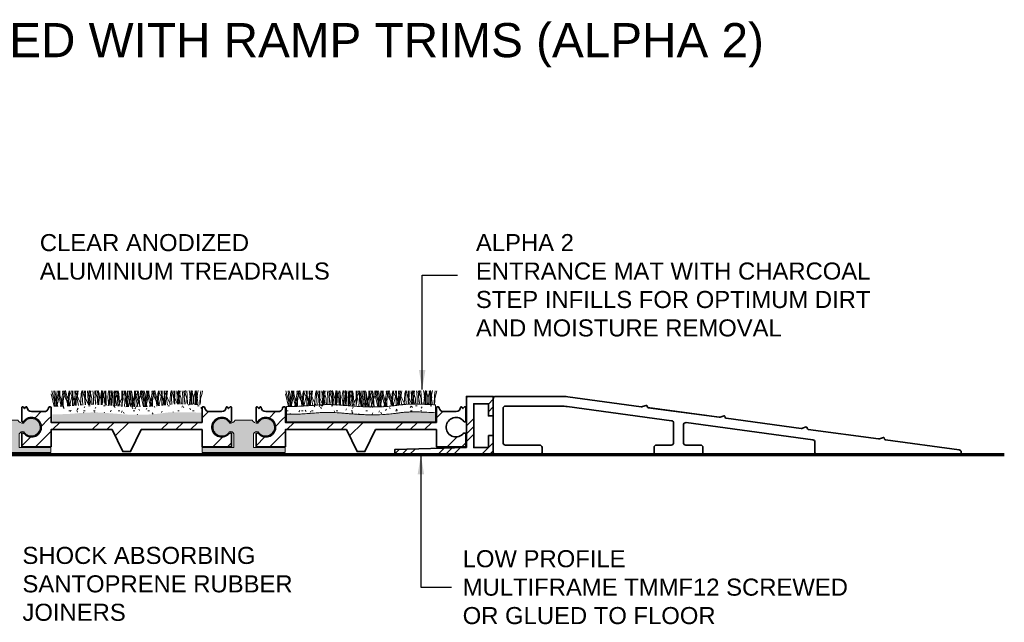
# Model space of a CAD drawing. Header units: millimetres. Extents: x -185 to 180, y -34 to 89.
# Tile 2 of 2: x -22 to 180, y -34 to 89. Entities that reach past the tile are written whole.
import ezdxf

# ---------------------------------------------------------------- set-up
doc = ezdxf.new("R2010")
doc.units = ezdxf.units.MM
for name, color, linetype, lineweight in [('FS-DETAIL', 3, 'Continuous', 35), ('FS-DETAIL-HATCH', 253, 'Continuous', 13), ('FS-DETAIL-THIN', 8, 'Continuous', 18), ('FS-DETAIL-WIDE', 4, 'Continuous', 70), ('FS-TEXT', 7, 'Continuous', 25)]:
    doc.layers.add(name, color=color, linetype=linetype, lineweight=lineweight)
doc.styles.add('Arial', font='arial.ttf', dxfattribs={"height": 2.5})
doc.dimstyles.new('Diagonal_2.5mm Arial$7', dxfattribs={"dimtxt": 2.5, "dimasz": 2, "dimexe": 2.5, "dimexo": 5, "dimgap": 1, "dimtad": 0, "dimzin": 0, "dimdsep": 46, "dimtxsty": 'Arial', "dimcen": 2, "dimdle": 4, "dimclrd": 1, "dimclre": 256, "dimclrt": 7, "dimaunit": 1, "dimadec": 0, "dimazin": 0, "dimtfac": 1, "dimtix": 1, "dimtmove": 2, "dimatfit": 3, "dimfxl": 1, "dimtvp": 1, "dimtolj": 1, "dimtzin": 0, "dimarcsym": 0})
pattern_1 = [(0, (-1470.8694, -3314.3196), (4.064, 1.016), [0.335, -2.713, 0.335, -2.713, -16.256]), (0, (-1470.8694, -3314.3196), (4.064, 1.016), [-6.096, 0.335, -5.761, 0.335, -2.713, -7.112]), (0, (-1470.8694, -3314.3196), (4.064, 1.016), [-15.24, 0.335, -1.697, 0.335, -4.745]), (120, (-1469.3454, -3313.8116), (-2.9118818, 3.01152724), [0.335, -2.713, 0.335, -2.713, -16.256]), (120, (-1469.3454, -3313.8116), (-2.9118818, 3.01152724), [-6.096, 0.335, -5.761, 0.335, -2.713, -7.112]), (120, (-1469.3454, -3313.8116), (-2.9118818, 3.01152724), [-15.24, 0.335, -1.697, 0.335, -4.745]), (240, (-1468.8374, -3311.7796), (-1.1521182, -4.02752724), [0.335, -2.713, 0.335, -2.713, -16.256]), (240, (-1468.8374, -3311.7796), (-1.1521182, -4.02752724), [-6.096, 0.335, -5.761, 0.335, -2.713, -7.112]), (240, (-1468.8374, -3311.7796), (-1.1521182, -4.02752724), [-15.24, 0.335, -1.697, 0.335, -4.745])]

# ---------------------------------------------------------------- blocks, each defined once
blk = doc.blocks.new('CARPET_H_PROFILE_ALPHA')
at = {"layer": 'FS-DETAIL-HATCH'}
for p, q in [((-43.85, -56.38), (-44.46, -53.77)), ((-43.78, -55.42), (-44.36, -53.15)), ((-43.73, -55.42), (-43.93, -53.15)), ((-43.13, -56.37), (-43.86, -54.18)), ((-43.63, -53.51), (-43.71, -53.15)), ((-43.15, -56.37), (-43.63, -53.51)), ((-43.44, -55.42), (-43.24, -53.15)), ((-43.39, -55.42), (-42.82, -53.15)), ((-43.32, -56.37), (-42.72, -53.77)), ((-42.99, -53.77), (-42.99, -53.14)), ((-42.69, -54.18), (-42.99, -53.14)), ((-42.39, -56.36), (-42.99, -53.77)), ((-42.32, -55.42), (-42.89, -53.15)), ((-42.72, -53.77), (-42.72, -53.15)), ((-41.97, -56.35), (-42.69, -54.18)), ((-42.58, -56.36), (-41.86, -54.18)), ((-42.56, -56.36), (-42.08, -53.51)), ((-42.13, -53.4), (-42.09, -53.15)), ((-40.82, -56.21), (-42.13, -53.4)), ((-42.08, -53.51), (-42, -53.15)), ((-41.98, -55.42), (-41.78, -53.15)), ((-41.86, -54.18), (-41.54, -53.1)), ((-41.16, -55.42), (-41.73, -53.15)), ((-41.23, -54.18), (-41.54, -53.1)), ((-40.53, -56.28), (-41.23, -54.18)), ((-41.12, -56.31), (-40.92, -53.81)), ((-40.92, -53.81), (-40.79, -53.15)), ((-40.82, -55.42), (-40.62, -53.15)), ((-40.68, -56.29), (-40.09, -53.77)), ((-40.67, -53.4), (-40.63, -53.15)), ((-39.36, -56.19), (-40.67, -53.4)), ((-39.69, -55.42), (-40.27, -53.15)), ((-40.09, -53.77), (-40.09, -53.15)), ((-40.03, -53.15), (-40.09, -56.25)), ((-39.91, -56.23), (-39.46, -53.51)), ((-39.44, -56.2), (-39.63, -53.15)), ((-39.51, -53.4), (-39.47, -53.15)), ((-38.24, -56.1), (-39.51, -53.4)), ((-39.46, -53.51), (-39.37, -53.15)), ((-39.36, -55.42), (-39.16, -53.15)), ((-39.16, -54.82), (-38.93, -53.15)), ((-38.48, -56.12), (-38.29, -53.81)), ((-38.29, -53.81), (-38.17, -53.16)), ((-37.99, -56.08), (-38.17, -53.16)), ((-38.04, -53.4), (-38, -53.13)), ((-36.82, -56.02), (-38.04, -53.4)), ((-37.89, -53.66), (-38, -53.13)), ((-37.59, -54.78), (-37.89, -53.66)), ((-37.62, -53.15), (-37.54, -54.11)), ((-37.54, -54.11), (-37.43, -55.91)), ((-37.4, -53.15), (-37.46, -56.05)), ((-36.83, -56.02), (-37.01, -53.15)), ((-36.96, -54.56), (-36.84, -53.73)), ((-36.84, -53.73), (-36.68, -53.08)), ((-36.68, -53.43), (-36.68, -53.08)), ((-36.68, -54.75), (-36.68, -53.43)), ((-36.53, -54.82), (-36.31, -53.15)), ((-36.43, -53.66), (-36.53, -53.15)), ((-36.13, -54.78), (-36.43, -53.66)), ((-35.91, -53.15), (-35.86, -53.55)), ((-35.86, -53.55), (-35.78, -54.6)), ((-35.37, -56), (-35.54, -53.15)), ((-35.49, -54.56), (-35.38, -53.73)), ((-35.38, -53.73), (-35.23, -53.13)), ((-35.27, -53.66), (-35.37, -53.15)), ((-34.97, -54.78), (-35.27, -53.66)), ((-34.99, -53.15), (-34.92, -54.11)), ((-34.92, -54.11), (-34.81, -55.91)), ((-34.64, -53.73), (-34.8, -53.08)), ((-34.8, -53.43), (-34.8, -53.08)), ((-34.8, -54.75), (-34.8, -53.43)), ((-34.52, -54.56), (-34.64, -53.73)), ((-34.33, -54.56), (-34.22, -53.73)), ((-34.16, -53.55), (-34.24, -54.6)), ((-34.22, -53.73), (-34.06, -53.08)), ((-34.11, -53.15), (-34.16, -53.55)), ((-34.06, -53.43), (-34.06, -53.08)), ((-34.06, -54.75), (-34.06, -53.43)), ((-33.94, -54.11), (-34.05, -55.91)), ((-33.87, -53.15), (-33.94, -54.11)), ((-33.81, -53.66), (-33.91, -53.15)), ((-33.89, -54.78), (-33.59, -53.66)), ((-33.51, -54.78), (-33.81, -53.66)), ((-33.59, -53.66), (-33.48, -53.15)), ((-33.34, -53.43), (-33.34, -53.15)), ((-33.34, -54.75), (-33.34, -53.43)), ((-33.28, -53.15), (-33.23, -53.55)), ((-33.23, -53.55), (-33.16, -54.6)), ((-32.87, -54.56), (-32.76, -53.73)), ((-32.76, -53.73), (-32.61, -53.13)), ((-32.48, -54.11), (-32.59, -55.91)), ((-32.33, -54.82), (-32.55, -53.15)), ((-32.4, -53.15), (-32.48, -54.11)), ((-32.01, -53.73), (-32.18, -53.08)), ((-32.18, -53.43), (-32.18, -53.08)), ((-32.18, -54.75), (-32.18, -53.43)), ((-32.04, -56.2), (-31.85, -53.15)), ((-31.9, -54.56), (-32.01, -53.73)), ((-31.54, -53.55), (-31.61, -54.6)), ((-31.49, -53.15), (-31.54, -53.55)), ((-31.45, -53.15), (-31.39, -56.25)), ((-31.31, -54.11), (-31.43, -55.91)), ((-31.24, -53.15), (-31.31, -54.11)), ((-31.26, -54.78), (-30.96, -53.66)), ((-30.86, -54.82), (-31.08, -53.15)), ((-30.96, -53.66), (-30.86, -53.15)), ((-30.71, -53.43), (-30.71, -53.15)), ((-30.71, -54.75), (-30.71, -53.43)), ((-30.56, -53.81), (-30.69, -53.15)), ((-30.66, -56.21), (-29.35, -53.4)), ((-30.36, -56.33), (-30.56, -53.81)), ((-29.99, -53.15), (-29.93, -56.25)), ((-29.85, -54.11), (-29.96, -55.91)), ((-29.7, -54.82), (-29.92, -53.15)), ((-29.78, -53.15), (-29.85, -54.11)), ((-29.4, -53.51), (-29.48, -53.15)), ((-29.42, -56.36), (-29.23, -53.16)), ((-28.92, -56.42), (-29.4, -53.51)), ((-29.35, -53.4), (-29.39, -53.15)), ((-29.1, -53.81), (-29.23, -53.16)), ((-28.89, -56.42), (-29.1, -53.81)), ((-28.83, -53.15), (-28.76, -56.25)), ((-28.76, -53.77), (-28.76, -53.15)), ((-28.14, -56.45), (-28.76, -53.77)), ((-28.24, -54.82), (-28.46, -53.15)), ((-28.04, -55.42), (-28.24, -53.15)), ((-27.94, -53.81), (-28.07, -53.15)), ((-28.04, -56.21), (-26.72, -53.4)), ((-27.94, -53.51), (-28.02, -53.15)), ((-27.45, -56.43), (-27.94, -53.51)), ((-27.73, -56.46), (-27.94, -53.81)), ((-27.7, -55.42), (-27.12, -53.15)), ((-27.36, -53.15), (-27.3, -56.25)), ((-27.3, -53.77), (-27.3, -53.14)), ((-27, -54.18), (-27.3, -53.14)), ((-26.67, -56.48), (-27.3, -53.77)), ((-26.24, -56.48), (-27, -54.18)), ((-26.93, -56.48), (-26.16, -54.18)), ((-26.78, -53.51), (-26.86, -53.15)), ((-26.29, -56.43), (-26.78, -53.51)), ((-26.72, -53.4), (-26.77, -53.15)), ((-26.48, -53.81), (-26.6, -53.15)), ((-26.26, -56.48), (-26.48, -53.81)), ((-26.16, -54.18), (-25.85, -53.1)), ((-26.14, -53.77), (-26.14, -53.15)), ((-25.51, -56.47), (-26.14, -53.77)), ((-25.46, -55.42), (-26.04, -53.15)), ((-25.54, -54.18), (-25.85, -53.1)), ((-25.41, -55.42), (-25.61, -53.15)), ((-24.79, -56.44), (-25.54, -54.18)), ((-25.31, -53.51), (-25.39, -53.15)), ((-24.83, -56.43), (-25.31, -53.51)), ((-25.13, -55.42), (-24.93, -53.15)), ((-25.07, -55.42), (-24.5, -53.15)), ((-25.02, -56.45), (-24.4, -53.77)), ((-24.68, -53.77), (-24.68, -53.14)), ((-24.38, -54.18), (-24.68, -53.14)), ((-24.06, -56.4), (-24.68, -53.77)), ((-24, -55.42), (-24.58, -53.15)), ((-24.4, -53.77), (-24.4, -53.15)), ((-23.65, -56.37), (-24.38, -54.18)), ((-24.28, -56.41), (-23.54, -54.18)), ((-24.25, -56.41), (-23.76, -53.51)), ((-23.81, -53.4), (-23.77, -53.15)), ((-22.5, -56.21), (-23.81, -53.4)), ((-23.76, -53.51), (-23.68, -53.15)), ((-23.66, -55.42), (-23.46, -53.15)), ((-23.54, -54.18), (-23.22, -53.1)), ((-22.84, -55.42), (-23.41, -53.15)), ((-22.91, -54.18), (-23.22, -53.1)), ((-22.23, -56.23), (-22.91, -54.18)), ((-22.8, -56.29), (-22.6, -53.81)), ((-22.6, -53.81), (-22.47, -53.15)), ((-22.5, -55.42), (-22.3, -53.15)), ((-22.35, -53.4), (-22.31, -53.15)), ((-22.35, -56.24), (-21.77, -53.77)), ((-21.1, -56.08), (-22.33, -53.45)), ((-21.38, -55.42), (-21.95, -53.15)), ((-21.77, -53.77), (-21.77, -53.15)), ((-21.71, -53.15), (-21.77, -56.17)), ((-21.58, -56.15), (-21.14, -53.51)), ((-21.13, -56.09), (-21.31, -53.15)), ((-21.19, -53.4), (-21.15, -53.15)), ((-19.99, -55.97), (-21.19, -53.4)), ((-21.14, -53.51), (-21.05, -53.15)), ((-21.04, -55.42), (-20.84, -53.15)), ((-20.84, -54.82), (-20.62, -53.15)), ((-20.15, -55.99), (-19.97, -53.81)), ((-19.97, -53.81), (-19.85, -53.16)), ((-19.68, -55.95), (-19.85, -53.16)), ((-19.73, -53.4), (-19.68, -53.13)), ((-18.55, -55.91), (-19.73, -53.4)), ((-19.58, -53.66), (-19.68, -53.13)), ((-19.28, -54.78), (-19.58, -53.66)), ((-19.3, -53.15), (-19.22, -54.11)), ((-19.22, -54.11), (-19.11, -55.91)), ((-19.09, -53.15), (-19.14, -55.91)), ((-18.52, -55.91), (-18.69, -53.15)), ((-18.64, -54.56), (-18.53, -53.73)), ((-18.53, -53.73), (-18.36, -53.08)), ((-18.36, -53.43), (-18.36, -53.08)), ((-18.36, -54.75), (-18.36, -53.43)), ((-18.11, -53.66), (-18.22, -53.15)), ((-18.21, -54.82), (-17.99, -53.15)), ((-17.81, -54.78), (-18.11, -53.66)), ((-17.59, -53.15), (-17.54, -53.55)), ((-17.54, -53.55), (-17.46, -54.6)), ((-17.05, -55.9), (-17.22, -53.15)), ((-17.18, -54.56), (-17.06, -53.73)), ((-17.06, -53.73), (-16.91, -53.13)), ((-16.95, -53.66), (-17.05, -53.15)), ((-16.65, -54.78), (-16.95, -53.66)), ((-16.67, -53.15), (-16.6, -54.11)), ((-16.6, -54.11), (-16.49, -55.91)), ((-16.03, -53.73), (-16.18, -53.13)), ((-15.92, -54.56), (-16.03, -53.73)), ((-16.01, -54.56), (-15.9, -53.73)), ((-15.9, -53.73), (-15.74, -53.08)), ((-15.74, -53.43), (-15.74, -53.08)), ((-15.74, -54.75), (-15.74, -53.43)), ((-15.55, -53.55), (-15.63, -54.6)), ((-15.49, -53.66), (-15.59, -53.15)), ((-15.5, -53.15), (-15.55, -53.55)), ((-15.19, -54.78), (-15.49, -53.66)), ((-15.28, -54.78), (-14.98, -53.66)), ((-14.98, -53.66), (-14.88, -53.15)), ((-14.96, -53.15), (-14.91, -53.55)), ((-14.91, -53.55), (-14.84, -54.6)), ((-14.73, -53.43), (-14.73, -53.08)), ((-14.57, -53.73), (-14.73, -53.08)), ((-14.73, -54.75), (-14.73, -53.43)), ((-14.45, -54.56), (-14.57, -53.73)), ((-14.55, -54.56), (-14.44, -53.73)), ((-14.44, -53.73), (-14.29, -53.13)), ((-13.87, -54.11), (-13.98, -55.91)), ((-13.79, -53.15), (-13.87, -54.11)), ((-13.82, -54.78), (-13.52, -53.66)), ((-13.52, -53.66), (-13.41, -53.15)), ((-43.7, -56.38), (-43.78, -55.42)), ((-43.73, -56.38), (-43.73, -55.42)), ((-43.48, -56.37), (-43.39, -55.42)), ((-43.44, -56.37), (-43.44, -55.42)), ((-42.24, -56.36), (-42.32, -55.42)), ((-41.98, -56.35), (-41.98, -55.42)), ((-41.08, -56.31), (-41.16, -55.42)), ((-40.82, -56.3), (-40.82, -55.42)), ((-40.82, -56.3), (-40.82, -56.21)), ((-39.62, -56.21), (-39.69, -55.42)), ((-39.36, -56.19), (-39.36, -55.42)), ((-38.88, -56.15), (-39.16, -54.82)), ((-37.59, -55.46), (-37.59, -54.78)), ((-37.43, -56.05), (-37.59, -55.46)), ((-37.43, -55.91), (-37.44, -56.05)), ((-36.84, -55.08), (-36.96, -54.56)), ((-36.77, -55.61), (-36.84, -55.08)), ((-36.81, -56.02), (-36.77, -55.61)), ((-36.6, -56.01), (-36.68, -54.75)), ((-36.29, -56.01), (-36.53, -54.82)), ((-36.13, -55.46), (-36.13, -54.78)), ((-35.98, -56), (-36.13, -55.46)), ((-35.78, -54.6), (-35.78, -55.8)), ((-35.78, -55.8), (-35.78, -56)), ((-35.38, -55.08), (-35.49, -54.56)), ((-35.31, -55.61), (-35.38, -55.08)), ((-35.34, -56), (-35.31, -55.61)), ((-34.97, -55.46), (-34.97, -54.78)), ((-34.81, -56.01), (-34.97, -55.46)), ((-34.88, -56.01), (-34.8, -54.75)), ((-34.81, -55.91), (-34.81, -56.01)), ((-34.71, -55.61), (-34.64, -55.08)), ((-34.67, -56.02), (-34.71, -55.61)), ((-34.64, -55.08), (-34.52, -54.56)), ((-34.22, -55.08), (-34.33, -54.56)), ((-34.24, -54.6), (-34.24, -55.8)), ((-34.24, -55.8), (-34.24, -56.04)), ((-34.14, -55.61), (-34.22, -55.08)), ((-34.18, -56.04), (-34.14, -55.61)), ((-33.98, -56.05), (-34.06, -54.75)), ((-34.05, -56.05), (-33.89, -55.46)), ((-34.05, -55.91), (-34.04, -56.05)), ((-33.89, -55.46), (-33.89, -54.78)), ((-33.51, -55.46), (-33.51, -54.78)), ((-33.33, -56.1), (-33.51, -55.46)), ((-33.42, -56.09), (-33.34, -54.75)), ((-33.16, -54.6), (-33.16, -55.8)), ((-33.16, -55.8), (-33.15, -56.11)), ((-32.76, -55.08), (-32.87, -54.56)), ((-32.68, -55.61), (-32.76, -55.08)), ((-32.73, -56.14), (-32.68, -55.61)), ((-32.6, -56.15), (-32.33, -54.82)), ((-32.59, -55.91), (-32.57, -56.15)), ((-32.26, -56.18), (-32.18, -54.75)), ((-32.09, -55.61), (-32.01, -55.08)), ((-32.03, -56.2), (-32.09, -55.61)), ((-32.01, -55.08), (-31.9, -54.56)), ((-31.61, -55.8), (-31.62, -56.23)), ((-31.61, -54.6), (-31.61, -55.8)), ((-31.48, -56.24), (-31.26, -55.46)), ((-31.43, -55.91), (-31.4, -56.25)), ((-31.26, -55.46), (-31.26, -54.78)), ((-31.16, -56.27), (-30.86, -54.82)), ((-30.81, -56.3), (-30.71, -54.75)), ((-30.66, -56.31), (-30.66, -56.21)), ((-30.02, -56.35), (-29.7, -54.82)), ((-29.96, -55.91), (-29.93, -56.36)), ((-29.93, -56.25), (-29.93, -56.36)), ((-29.43, -56.39), (-29.42, -56.36)), ((-28.76, -56.25), (-28.77, -56.43)), ((-28.57, -56.44), (-28.24, -54.82)), ((-28.04, -56.45), (-28.04, -55.42)), ((-28.04, -56.45), (-28.04, -56.21)), ((-27.79, -56.46), (-27.7, -55.42)), ((-27.46, -56.47), (-27.45, -56.43)), ((-27.3, -56.25), (-27.31, -56.47)), ((-26.3, -56.48), (-26.29, -56.43)), ((-25.37, -56.46), (-25.46, -55.42)), ((-25.41, -56.46), (-25.41, -55.42)), ((-25.17, -56.46), (-25.07, -55.42)), ((-25.13, -56.46), (-25.13, -55.42)), ((-23.92, -56.39), (-24, -55.42)), ((-23.66, -56.37), (-23.66, -55.42)), ((-22.76, -56.29), (-22.84, -55.42)), ((-22.5, -56.26), (-22.5, -55.42)), ((-22.5, -56.26), (-22.5, -56.21)), ((-21.31, -56.11), (-21.38, -55.42)), ((-21.04, -56.08), (-21.04, -55.42)), ((-20.59, -56.02), (-20.84, -54.82)), ((-19.28, -55.46), (-19.28, -54.78)), ((-19.15, -55.91), (-19.28, -55.46)), ((-18.53, -55.08), (-18.64, -54.56)), ((-18.45, -55.61), (-18.53, -55.08)), ((-18.48, -55.91), (-18.45, -55.61)), ((-18.29, -55.91), (-18.36, -54.75)), ((-17.99, -55.91), (-18.21, -54.82)), ((-17.81, -55.46), (-17.81, -54.78)), ((-17.69, -55.9), (-17.81, -55.46)), ((-17.46, -54.6), (-17.46, -55.8)), ((-17.46, -55.8), (-17.46, -55.9)), ((-17.06, -55.08), (-17.18, -54.56)), ((-16.99, -55.61), (-17.06, -55.08)), ((-17.01, -55.9), (-16.99, -55.61)), ((-16.65, -55.46), (-16.65, -54.78)), ((-16.52, -55.92), (-16.65, -55.46)), ((-16.49, -55.91), (-16.49, -55.92)), ((-16.1, -55.61), (-16.03, -55.08)), ((-16.07, -55.94), (-16.1, -55.61)), ((-16.03, -55.08), (-15.92, -54.56)), ((-15.9, -55.08), (-16.01, -54.56)), ((-15.83, -55.61), (-15.9, -55.08)), ((-15.86, -55.95), (-15.83, -55.61)), ((-15.66, -55.96), (-15.74, -54.75)), ((-15.63, -54.6), (-15.63, -55.8)), ((-15.63, -55.8), (-15.63, -55.97)), ((-15.42, -55.98), (-15.28, -55.46)), ((-15.28, -55.46), (-15.28, -54.78)), ((-15.19, -55.46), (-15.19, -54.78)), ((-15.04, -56), (-15.19, -55.46)), ((-14.84, -54.6), (-14.84, -55.8)), ((-14.84, -55.8), (-14.83, -56.01)), ((-14.8, -56.01), (-14.73, -54.75)), ((-14.64, -55.61), (-14.57, -55.08)), ((-14.6, -56.02), (-14.64, -55.61)), ((-14.57, -55.08), (-14.45, -54.56)), ((-14.44, -55.08), (-14.55, -54.56)), ((-14.36, -55.61), (-14.44, -55.08)), ((-14.4, -56.03), (-14.36, -55.61)), ((-13.98, -56.05), (-13.82, -55.46)), ((-13.98, -55.91), (-13.97, -56.05)), ((-13.82, -55.46), (-13.82, -54.78))]:
    blk.add_line(p, q, dxfattribs=at)

msp = doc.modelspace()

# ---------------------------------------------------------------- hatches: boundary and pattern name
at = {"layer": 'FS-DETAIL-HATCH'}
h = msp.add_hatch(dxfattribs=at)
h.set_pattern_fill('FP_4', color=256, style=0, pattern_type=2)
h.set_pattern_definition(pattern_1)
h.paths.add_polyline_path([(2.654, 8.224), (3.813, 8.248), (4.961, 8.308), (6.09, 8.403), (7.19, 8.532), (8.326, 8.683), (9.813, 8.797), (12.021, 8.806), (15.319, 8.644), (15.319, 10.247), (12.021, 10.409), (9.813, 10.4), (8.326, 10.286), (7.19, 10.136), (6.09, 10.006), (4.961, 9.911), (3.813, 9.851), (2.654, 9.827), (1.249, 9.846), (0.349, 9.877), (-0.775, 9.938), (-2.911, 10.1), (-4.899, 10.253), (-5.854, 10.3), (-6.813, 10.315), (-7.82, 10.294), (-8.921, 10.233), (-11.436, 10.037), (-12.778, 9.965), (-14.096, 9.937), (-15.27, 9.933), (-15.27, 8.329), (-14.096, 8.333), (-12.778, 8.362), (-11.436, 8.434), (-8.921, 8.63), (-7.82, 8.691), (-6.813, 8.711), (-5.854, 8.696), (-4.899, 8.65), (-2.911, 8.497), (-0.775, 8.335), (0.349, 8.273), (1.496, 8.234)], flags=0)
h = msp.add_hatch(dxfattribs=at)
h.set_pattern_fill('FP_4', color=256, style=0, pattern_type=2)
h.set_pattern_definition(pattern_1)
h.paths.add_polyline_path([(50.72, 8.224), (51.878, 8.248), (53.027, 8.308), (54.155, 8.403), (55.255, 8.532), (56.391, 8.683), (57.879, 8.797), (60.087, 8.806), (63.384, 8.644), (63.384, 10.247), (60.087, 10.409), (57.879, 10.4), (56.391, 10.286), (55.255, 10.136), (54.155, 10.006), (53.027, 9.911), (51.878, 9.851), (50.72, 9.827), (49.561, 9.838), (48.414, 9.877), (47.29, 9.938), (45.154, 10.1), (43.167, 10.253), (42.212, 10.3), (41.253, 10.315), (40.245, 10.294), (39.144, 10.233), (36.629, 10.037), (35.287, 9.965), (33.969, 9.937), (32.795, 9.933), (32.795, 8.329), (33.969, 8.333), (35.287, 8.362), (36.629, 8.434), (39.144, 8.63), (40.245, 8.691), (41.253, 8.711), (42.212, 8.696), (43.167, 8.65), (45.154, 8.497), (47.29, 8.335), (48.414, 8.273), (49.561, 8.234)], flags=0)
h = msp.add_hatch(dxfattribs=at)
h.set_pattern_fill('FP_3', color=256, style=0, pattern_type=2)
h.set_pattern_definition([(45, (-1470.8694, -3314.3196), (-4.490128, 4.490128), []), (45, (-1469.2824, -3314.3196), (9e-16, 8.980256), []), (45, (-1472.4564, -3314.3196), (9e-16, 8.980256), [])])
h.paths.add_polyline_path([(55.004, 0), (75.204, 0), (75.204, 4), (74.204, 4), (74.204, 1.5), (71.204, 1.5), (71.204, 10.5), (74.204, 10.5), (74.204, 8), (75.204, 8), (75.204, 12), (69.704, 12), (69.704, 1.519), (55.004, 1.074)], flags=0)
at = {"layer": 'FS-DETAIL-HATCH', "lineweight": 18}
h = msp.add_hatch(dxfattribs=at)
h.set_pattern_fill('FP_1', color=256, style=0, pattern_type=2)
h.set_pattern_definition([(45, (-1489.872, -3330.239), (14.142136, -9e-16), [20, 0]), (45, (-1486.872, -3330.239), (14.142136, -9e-16), [20, 0]), (45, (-1483.872, -3330.239), (14.142136, -9e-16), [20, 0])])
h.paths.add_polyline_path([(0.813, 0.675), (3, 5.175), (15.482, 5.175), (15.482, 1.675), (21.482, 1.675), (21.482, 4.475), (21.341, 4.492), (21.201, 4.473), (21.069, 4.421), (20.954, 4.337), (20.863, 4.228), (20.455, 3.927), (19.983, 3.739), (19.479, 3.675), (18.976, 3.74), (18.505, 3.93), (18.097, 4.232), (17.778, 4.628), (17.57, 5.091), (17.484, 5.591), (17.527, 6.097), (17.697, 6.576), (17.981, 6.996), (18.362, 7.332), (18.815, 7.561), (19.312, 7.668), (19.819, 7.646), (20.304, 7.498), (20.737, 7.232), (21.176, 6.791), (21.23, 6.771), (21.288, 6.765), (21.345, 6.773), (21.399, 6.796), (21.445, 6.83), (21.482, 6.875), (21.482, 9.775), (21.425, 9.841), (21.343, 9.872), (21.257, 9.862), (21.218, 9.841), (20.915, 9.505), (20.643, 9.838), (20.575, 9.864), (20.502, 9.852), (20.47, 9.833), (20.427, 9.773), (20.389, 9.535), (20.291, 9.316), (20.14, 9.129), (19.945, 8.988), (19.721, 8.901), (19.482, 8.875), (16.971, 8.875), (16.76, 8.894), (16.558, 8.959), (16.376, 9.068), (16.223, 9.215), (16.107, 9.392), (15.978, 9.742), (15.924, 9.803), (15.856, 9.848), (15.779, 9.874), (15.698, 9.88), (15.618, 9.865), (15.545, 9.831), (15.482, 9.779), (15.482, 6.675), (-15.518, 6.675), (-15.518, 9.779), (-15.58, 9.831), (-15.654, 9.865), (-15.734, 9.88), (-15.815, 9.874), (-15.892, 9.848), (-15.959, 9.803), (-16.014, 9.742), (-16.053, 9.657), (-16.068, 9.591), (-16.142, 9.392), (-16.259, 9.215), (-16.412, 9.068), (-16.594, 8.959), (-16.795, 8.894), (-17.006, 8.875), (-19.518, 8.875), (-19.757, 8.901), (-19.981, 8.988), (-20.175, 9.129), (-20.327, 9.316), (-20.425, 9.535), (-20.463, 9.773), (-20.506, 9.833), (-20.573, 9.863), (-20.646, 9.856), (-20.679, 9.838), (-20.951, 9.505), (-21.253, 9.841), (-21.335, 9.872), (-21.422, 9.861), (-21.46, 9.841), (-21.518, 9.775), (-21.518, 6.875), (-21.481, 6.83), (-21.434, 6.796), (-21.381, 6.773), (-21.323, 6.765), (-21.242, 6.779), (-21.211, 6.791), (-21.143, 6.845), (-21.113, 6.878), (-20.773, 7.232), (-20.34, 7.498), (-19.854, 7.646), (-19.347, 7.668), (-18.851, 7.561), (-18.389, 7.324), (-18.016, 6.996), (-17.732, 6.576), (-17.563, 6.097), (-17.52, 5.591), (-17.605, 5.091), (-17.814, 4.628), (-18.133, 4.232), (-18.54, 3.93), (-19.011, 3.74), (-19.515, 3.675), (-20.019, 3.739), (-20.506, 3.939), (-20.899, 4.228), (-20.99, 4.337), (-21.143, 4.436), (-21.236, 4.473), (-21.377, 4.492), (-21.518, 4.475), (-21.518, 1.675), (-15.518, 1.675), (-15.518, 5.175), (-3, 5.175), (-0.813, 0.675)], flags=0)
at = {"layer": 'FS-DETAIL-HATCH'}
for points in [[(-2.911, 6.751), (15.319, 6.751), (15.319, 8.644), (13.133, 8.751), (9.222, 8.751), (8.326, 8.683), (7.19, 8.532), (6.09, 8.403), (4.961, 8.308), (3.813, 8.248), (2.654, 8.224), (1.249, 8.243), (0.349, 8.273), (-0.775, 8.335), (-2.911, 8.497), (-4.899, 8.65), (-5.854, 8.696), (-6.813, 8.711), (-8.051, 8.678), (-8.921, 8.63), (-11.436, 8.434), (-12.778, 8.362), (-14.096, 8.333), (-15.27, 8.329), (-15.27, 6.751), (-3.92, 6.751)], [(32.795, 6.751), (63.384, 6.751), (63.384, 8.644), (61.199, 8.751), (57.287, 8.751), (56.391, 8.683), (55.255, 8.532), (54.155, 8.403), (53.027, 8.308), (51.878, 8.248), (50.72, 8.224), (49.561, 8.234), (48.414, 8.273), (47.29, 8.335), (45.154, 8.497), (43.167, 8.65), (42.212, 8.696), (41.253, 8.711), (40.245, 8.691), (39.144, 8.63), (36.629, 8.434), (35.287, 8.362), (33.798, 8.333), (32.795, 8.329)], [(-15.546, 0.484), (-15.546, 1.484), (-22.05, 1.484), (-22.05, 4.307), (-21.949, 4.471), (-21.81, 4.605), (-21.643, 4.702), (-21.458, 4.756), (-21.265, 4.763), (-21.076, 4.723), (-20.794, 4.376), (-20.434, 4.109), (-20.02, 3.939), (-19.577, 3.877), (-19.132, 3.926), (-18.713, 4.084), (-18.345, 4.34), (-18.053, 4.679), (-17.853, 5.08), (-17.759, 5.528), (-17.776, 5.965), (-17.902, 6.395), (-18.131, 6.78), (-18.448, 7.096), (-18.833, 7.324), (-19.263, 7.45), (-19.71, 7.466), (-20.148, 7.371), (-20.549, 7.171), (-20.887, 6.878), (-21.143, 6.51), (-21.423, 6.518), (-21.694, 6.592), (-21.939, 6.728), (-22.146, 6.918), (-22.302, 7.151), (-25.799, 7.151), (-25.955, 6.918), (-26.161, 6.728), (-26.407, 6.592), (-26.677, 6.518), (-26.958, 6.51), (-27.214, 6.878), (-27.552, 7.171), (-27.953, 7.371), (-28.39, 7.466), (-28.838, 7.45), (-29.267, 7.324), (-29.653, 7.096), (-29.97, 6.78), (-30.198, 6.395), (-30.325, 5.965), (-30.342, 5.518), (-30.247, 5.08), (-30.048, 4.679), (-29.755, 4.34), (-29.388, 4.084), (-28.969, 3.926), (-28.524, 3.877), (-28.081, 3.939), (-27.666, 4.109), (-27.307, 4.376), (-27.024, 4.723), (-26.836, 4.763), (-26.643, 4.756), (-26.457, 4.702), (-26.291, 4.605), (-26.152, 4.471), (-26.05, 4.307), (-26.05, 1.484), (-32.554, 1.484), (-32.554, 0.484), (-17.35, 0.484)], [(15.511, 0.484), (32.519, 0.484), (32.519, 1.484), (26.015, 1.484), (26.015, 4.307), (26.117, 4.471), (26.255, 4.605), (26.422, 4.702), (26.607, 4.756), (26.8, 4.763), (26.989, 4.723), (27.271, 4.376), (27.631, 4.109), (28.045, 3.939), (28.489, 3.877), (28.934, 3.926), (29.353, 4.084), (29.72, 4.34), (30.012, 4.679), (30.212, 5.08), (30.306, 5.528), (30.29, 5.965), (30.163, 6.395), (29.934, 6.78), (29.617, 7.096), (29.232, 7.324), (28.802, 7.45), (28.355, 7.466), (27.917, 7.371), (27.517, 7.171), (27.178, 6.878), (26.922, 6.51), (26.642, 6.518), (26.371, 6.592), (26.126, 6.728), (25.919, 6.918), (25.763, 7.151), (22.266, 7.151), (22.11, 6.918), (21.904, 6.728), (21.658, 6.592), (21.388, 6.518), (21.107, 6.51), (20.852, 6.878), (20.513, 7.171), (20.112, 7.371), (19.675, 7.466), (19.227, 7.45), (18.798, 7.324), (18.413, 7.096), (18.096, 6.78), (17.867, 6.395), (17.74, 5.965), (17.723, 5.518), (17.818, 5.08), (18.017, 4.679), (18.31, 4.34), (18.677, 4.084), (19.096, 3.926), (19.541, 3.877), (19.985, 3.939), (20.399, 4.109), (20.758, 4.376), (21.041, 4.723), (21.23, 4.763), (21.422, 4.756), (21.608, 4.702), (21.775, 4.605), (21.913, 4.471), (22.015, 4.307), (22.015, 1.484), (15.511, 1.484), (15.511, 1.399)]]:
    msp.add_hatch(color=256, dxfattribs=at).paths.add_polyline_path(points, flags=0)
at = {"layer": 'FS-DETAIL-HATCH', "lineweight": 18}
h = msp.add_hatch(dxfattribs=at)
h.set_pattern_fill('FP_1', color=256, style=0, pattern_type=2)
h.set_pattern_definition([(45, (-1441.807, -3330.239), (14.142136, -9e-16), [20, 0]), (45, (-1438.807, -3330.239), (14.142136, -9e-16), [20, 0]), (45, (-1435.807, -3330.239), (14.142136, -9e-16), [20, 0])])
h.paths.add_polyline_path([(48.878, 0.675), (51.065, 5.175), (63.547, 5.175), (63.547, 1.675), (69.547, 1.675), (69.547, 4.475), (69.407, 4.492), (69.266, 4.473), (69.134, 4.421), (69.019, 4.337), (68.929, 4.228), (68.52, 3.927), (68.048, 3.739), (67.545, 3.675), (67.041, 3.74), (66.57, 3.93), (66.162, 4.232), (65.844, 4.628), (65.635, 5.091), (65.549, 5.591), (65.592, 6.097), (65.762, 6.576), (66.046, 6.996), (66.427, 7.332), (66.88, 7.561), (67.377, 7.668), (67.884, 7.646), (68.37, 7.498), (68.802, 7.232), (69.241, 6.791), (69.295, 6.771), (69.353, 6.765), (69.411, 6.773), (69.464, 6.796), (69.511, 6.83), (69.547, 6.875), (69.547, 9.775), (69.49, 9.841), (69.409, 9.872), (69.322, 9.862), (69.283, 9.841), (68.98, 9.505), (68.709, 9.838), (68.64, 9.864), (68.567, 9.852), (68.536, 9.833), (68.493, 9.773), (68.454, 9.535), (68.356, 9.316), (68.205, 9.129), (68.011, 8.988), (67.786, 8.901), (67.547, 8.875), (65.036, 8.875), (64.825, 8.894), (64.623, 8.959), (64.441, 9.068), (64.288, 9.215), (64.172, 9.392), (64.043, 9.742), (63.989, 9.803), (63.921, 9.848), (63.844, 9.874), (63.763, 9.88), (63.683, 9.865), (63.61, 9.831), (63.547, 9.779), (63.547, 6.675), (32.547, 6.675), (32.547, 9.779), (32.485, 9.831), (32.411, 9.865), (32.331, 9.88), (32.25, 9.874), (32.174, 9.848), (32.106, 9.803), (32.052, 9.742), (32.012, 9.657), (31.997, 9.591), (31.923, 9.392), (31.807, 9.215), (31.654, 9.068), (31.472, 8.959), (31.27, 8.894), (31.059, 8.875), (28.547, 8.875), (28.308, 8.901), (28.084, 8.988), (27.89, 9.129), (27.739, 9.316), (27.641, 9.535), (27.602, 9.773), (27.559, 9.833), (27.492, 9.863), (27.419, 9.856), (27.386, 9.838), (27.114, 9.505), (26.812, 9.841), (26.73, 9.872), (26.644, 9.861), (26.605, 9.841), (26.547, 9.775), (26.547, 6.875), (26.584, 6.83), (26.631, 6.796), (26.684, 6.773), (26.742, 6.765), (26.823, 6.779), (26.854, 6.791), (26.922, 6.845), (26.952, 6.878), (27.293, 7.232), (27.725, 7.498), (28.211, 7.646), (28.718, 7.668), (29.214, 7.561), (29.676, 7.324), (30.049, 6.996), (30.333, 6.576), (30.502, 6.097), (30.546, 5.591), (30.46, 5.091), (30.251, 4.628), (29.933, 4.232), (29.525, 3.93), (29.054, 3.74), (28.55, 3.675), (28.047, 3.739), (27.559, 3.939), (27.166, 4.228), (27.076, 4.337), (26.922, 4.436), (26.829, 4.473), (26.688, 4.492), (26.547, 4.475), (26.547, 1.675), (32.547, 1.675), (32.547, 5.175), (45.065, 5.175), (47.252, 0.675)], flags=0)

# ---------------------------------------------------------------- linework, layer by layer
at = {"layer": 'FS-DETAIL'}
msp.add_lwpolyline([(74.204, 4), (74.204, 1.5), (71.204, 1.5), (71.204, 10.5), (74.204, 10.5), (74.204, 8), (75.204, 8), (75.204, 12), (69.704, 12), (69.704, 1.519), (55.004, 1.074), (55.004, 0), (75.204, 0), (75.204, 4)], close=True, dxfattribs=at)
msp.add_lwpolyline([(106.875, 9.698), (121.541, 7.713), (106.988, 9.682, -0.2651504), (106.83, 9.803), (106.702, 10.107, 0.39374), (106.577, 10.163), (105.797, 9.897, -0.1164338), (105.568, 9.874), (90.525, 11.91, 0.0336313), (89.184, 12), (75.704, 12, 0.4142136), (75.204, 11.5), (75.204, 0.5, 0.4142136), (75.704, 0), (84.704, 0, 0.4142136), (85.204, 0.5), (85.204, 1.5, 0.4142136), (84.704, 2), (77.704, 2, -0.4142136), (77.204, 2.5), (77.204, 9.5, -0.4142136), (77.704, 10), (89.049, 10, -0.0336313), (90.39, 9.91), (111.771, 7.017, -0.3753534), (112.204, 6.522), (112.204, 2.5, -0.4142136), (111.704, 2), (108.704, 2, 0.4142136), (108.204, 1.5), (108.204, 0.5, 0.4142136), (108.704, 0), (117.704, 0, 0.4142136), (118.204, 0.5), (118.204, 1.5, 0.4142136), (117.704, 2), (114.704, 2, -0.4142136), (114.204, 2.5), (114.204, 6.116, -0.4541717), (114.771, 6.611), (140.771, 3.094, -0.3753534), (141.204, 2.598), (141.204, 0.5, 0.4142136), (141.704, 0), (170.704, 0, 0.4142136), (171.204, 0.5), (171.204, 0.558, 0.3788367), (170.765, 1.054), (155.649, 3.099, -0.2651504), (155.491, 3.219), (155.363, 3.524, 0.39374), (155.238, 3.58), (154.458, 3.313, -0.1164338), (154.23, 3.291), (139.807, 5.242, -0.2651504), (139.649, 5.363), (139.521, 5.667, 0.39374), (139.396, 5.723), (138.616, 5.457, -0.1164338), (138.388, 5.434), (122.96, 7.521, -0.2651504), (122.803, 7.642), (122.674, 7.947, 0.39374), (122.55, 8.002), (121.77, 7.736, -0.1164338), (121.541, 7.713)], format="xyb", dxfattribs=at)
at = {"layer": 'FS-DETAIL', "flags": 128}
for points in [[(-15.518, 9.779), (-15.518, 6.675), (15.482, 6.675), (15.482, 9.779, -0.6495569), (16.033, 9.591, 0.3507355), (16.971, 8.875), (19.482, 8.875, 0.4118059), (20.427, 9.773, -0.667183), (20.69, 9.782), (20.915, 9.505), (21.16, 9.776, -0.609352), (21.482, 9.775), (21.482, 6.875, -0.5370451), (21.089, 6.866, 2.6436192), (20.863, 4.228, -0.3215119), (21.482, 4.475), (21.482, 1.675), (15.482, 1.675), (15.482, 5.175), (3, 5.175), (0.813, 0.675), (-0.813, 0.675), (-3, 5.175), (-15.518, 5.175), (-15.518, 1.675), (-21.518, 1.675), (-21.518, 4.475, -0.3215119), (-20.899, 4.228, 2.6436192), (-21.124, 6.866, -0.5370451), (-21.518, 6.875), (-21.518, 9.775, -0.609352), (-21.196, 9.776), (-20.951, 9.505), (-20.726, 9.782, -0.667183), (-20.463, 9.773, 0.4118059), (-19.518, 8.875), (-17.006, 8.875, 0.3507355), (-16.068, 9.591, -0.6495569)], [(26.547, 4.475), (26.547, 1.675), (32.547, 1.675), (32.547, 5.175), (45.065, 5.175), (47.252, 0.675), (48.878, 0.675), (51.065, 5.175), (63.547, 5.175), (63.547, 1.675), (69.547, 1.675), (69.547, 4.475, 0.3215119), (68.929, 4.228, -2.6436192), (69.154, 6.866, 0.5370451), (69.547, 6.875), (69.547, 9.775, 0.609352), (69.225, 9.776), (68.98, 9.505), (68.755, 9.782, 0.667183), (68.493, 9.773, -0.4118059), (67.547, 8.875), (65.036, 8.875, -0.3507355), (64.098, 9.591, 0.6495569), (63.547, 9.779), (63.547, 6.675), (32.547, 6.675), (32.547, 9.779, 0.6495569), (31.997, 9.591, -0.3507355), (31.059, 8.875), (28.547, 8.875, -0.4118059), (27.602, 9.773, 0.667183), (27.339, 9.782), (27.114, 9.505), (26.87, 9.776, 0.609352), (26.547, 9.775), (26.547, 6.875, 0.5370451), (26.941, 6.866, -2.6436192), (27.166, 4.228, 0.3215119)]]:
    msp.add_lwpolyline(points, format="xyb", close=True, dxfattribs=at)
at = {"layer": 'FS-DETAIL-THIN'}
for p, q in [((63.384, 8.644), (63.384, 10.247)), ((32.795, 9.933), (32.795, 8.329)), ((32.795, 8.329), (32.795, 6.751)), ((63.384, 6.751), (63.384, 8.644)), ((32.795, 6.751), (63.384, 6.751))]:
    msp.add_line(p, q, dxfattribs=at)
for points in [[(-26.958, 6.51, 3.7564264), (-27.024, 4.723, -0.3836815), (-26.05, 4.307), (-26.05, 1.484), (-32.554, 1.484), (-32.554, 0.484), (-15.546, 0.484), (-15.546, 1.484), (-22.05, 1.484), (-22.05, 4.307, -0.3836815), (-21.076, 4.723, 3.7564264), (-21.143, 6.51, -0.306695), (-22.302, 7.151), (-25.799, 7.151, -0.306695)], [(21.107, 6.51, 3.7564264), (21.041, 4.723, -0.3836815), (22.015, 4.307), (22.015, 1.484), (15.511, 1.484), (15.511, 0.484), (32.519, 0.484), (32.519, 1.484), (26.015, 1.484), (26.015, 4.307, -0.3836815), (26.989, 4.723, 3.7564264), (26.922, 6.51, -0.306695), (25.763, 7.151), (22.266, 7.151, -0.306695)]]:
    msp.add_lwpolyline(points, format="xyb", close=True, dxfattribs=at)
for points, knots in [([(63.384, 10.247), (62.103, 10.33), (60.439, 10.414), (59.029, 10.427), (58.349, 10.414), (57.871, 10.401), (57.438, 10.381), (57.063, 10.353), (56.776, 10.326), (56.555, 10.303), (56.39, 10.286), (56.124, 10.258), (55.842, 10.219), (55.529, 10.172), (55.256, 10.135), (54.977, 10.101), (54.614, 10.056), (53.975, 9.984), (52.651, 9.874), (49.948, 9.776), (47.239, 9.927), (45.148, 10.101), (44.14, 10.185), (43.162, 10.257), (42.212, 10.305), (41.261, 10.321), (40.261, 10.301), (39.166, 10.24), (38.146, 10.155), (37.289, 10.086), (36.411, 10.02), (35.287, 9.956), (33.938, 9.934), (33.162, 9.93), (32.795, 9.933)], [0, 0, 0, 0, 0.0416667, 0.0625, 0.0729167, 0.0833333, 0.09375, 0.1041667, 0.1145833, 0.1197917, 0.125, 0.1302083, 0.1458333, 0.15625, 0.1666667, 0.1770833, 0.1875, 0.2083333, 0.25, 0.3333333, 0.5, 0.5416667, 0.5833333, 0.625, 0.6666667, 0.7083333, 0.75, 0.7916667, 0.8333333, 0.8541667, 0.875, 0.9166667, 0.9583333, 1, 1, 1, 1]), ([(32.795, 8.329), (33.162, 8.327), (33.938, 8.331), (35.287, 8.353), (36.411, 8.416), (37.289, 8.482), (38.146, 8.552), (39.166, 8.637), (40.627, 8.718), (42.21, 8.717), (43.802, 8.61), (45.148, 8.497), (46.193, 8.41), (47.284, 8.332), (48.41, 8.27), (49.559, 8.23), (51.107, 8.214), (52.651, 8.27), (53.975, 8.38), (54.614, 8.452), (54.977, 8.497), (55.256, 8.532), (55.529, 8.569), (55.797, 8.609), (56.076, 8.648), (56.335, 8.678), (56.555, 8.7), (56.776, 8.722), (57.063, 8.749), (57.438, 8.778), (57.871, 8.798), (58.349, 8.811), (59.029, 8.823), (60.439, 8.811), (62.103, 8.727), (63.384, 8.644)], [0, 0, 0, 0, 0.0416667, 0.0833333, 0.125, 0.1458333, 0.1666667, 0.2083333, 0.25, 0.3333333, 0.4166667, 0.4583333, 0.5, 0.5416667, 0.5833333, 0.625, 0.6666667, 0.75, 0.7916667, 0.8125, 0.8229167, 0.8333333, 0.84375, 0.8541667, 0.8645833, 0.875, 0.8802083, 0.8854167, 0.8958333, 0.90625, 0.9166667, 0.9270833, 0.9375, 0.9583333, 1, 1, 1, 1])]:
    msp.add_open_spline(points, degree=3, knots=knots, dxfattribs=at)
at = {"layer": 'FS-DETAIL-WIDE', "lineweight": 70}
msp.add_line((180.04, 0), (-180.04, 0), dxfattribs=at)

# ---------------------------------------------------------------- block references
at = {"layer": 'FS-DETAIL-HATCH'}
for p in [(28.975, 66.31), (77.04, 66.31)]:
    msp.add_blockref('CARPET_H_PROFILE_ALPHA', p, dxfattribs=at)

# ---------------------------------------------------------------- texts
at = {"layer": 'FS-TEXT', "insert": (-157.207, 84.042), "char_height": 7, "width": 300.59277, "attachment_point": 4, "line_spacing_factor": 0.938532, "style": 'Arial', "bg_fill": 3, "box_fill_scale": 1.25, "bg_fill_color": 7, "bg_fill_transparency": 0}
msp.add_mtext('{\\C7;DETAIL 5: SURFACE MOUNTED WITH RAMP TRIMS (ALPHA 2)}', dxfattribs=at)
at = {"layer": 'FS-TEXT', "color": 7, "char_height": 3.5, "style": 'Arial'}
for s, insert, attachment_point in [('CLEAR ANODIZED\\PALUMINIUM TREADRAILS', (-17.816, 45.305), 1), ('ALPHA 2^JENTRANCE MAT WITH CHARCOAL\\PSTEP INFILLS FOR OPTIMUM DIRT\\PAND MOISTURE REMOVAL', (71.64, 45.305), 1), ('SHOCK ABSORBING\\PSANTOPRENE RUBBER\\PJOINERS', (-21.381, -26.485), 4), ('LOW PROFILE\\PMULTIFRAME TMMF12 SCREWED\\POR GLUED TO FLOOR', (68.926, -27.16), 4)]:
    msp.add_mtext(s, dxfattribs=dict(at, insert=insert, attachment_point=attachment_point))

# ---------------------------------------------------------------- leaders
at = {"layer": 'FS-TEXT', "annotation_type": 0, "has_hookline": 1, "hookline_direction": 1}
msp.add_leader([(60.62, 13.383), (60.62, 36.907), (67.877, 36.907)], dimstyle='Diagonal_2.5mm Arial$7', override={"dimscale": 1, "dimasz": 4}, dxfattribs=at)
at = {"layer": 'FS-TEXT', "annotation_type": 0, "has_hookline": 1, "hookline_direction": 1, "text_width": 78.425}
msp.add_leader([(60.354, 0), (60.354, -27.16), (66.617, -27.16)], dimstyle='Diagonal_2.5mm Arial$7', override={"dimscale": 1, "dimasz": 4}, dxfattribs=at)

doc.saveas('drawing.dxf')
